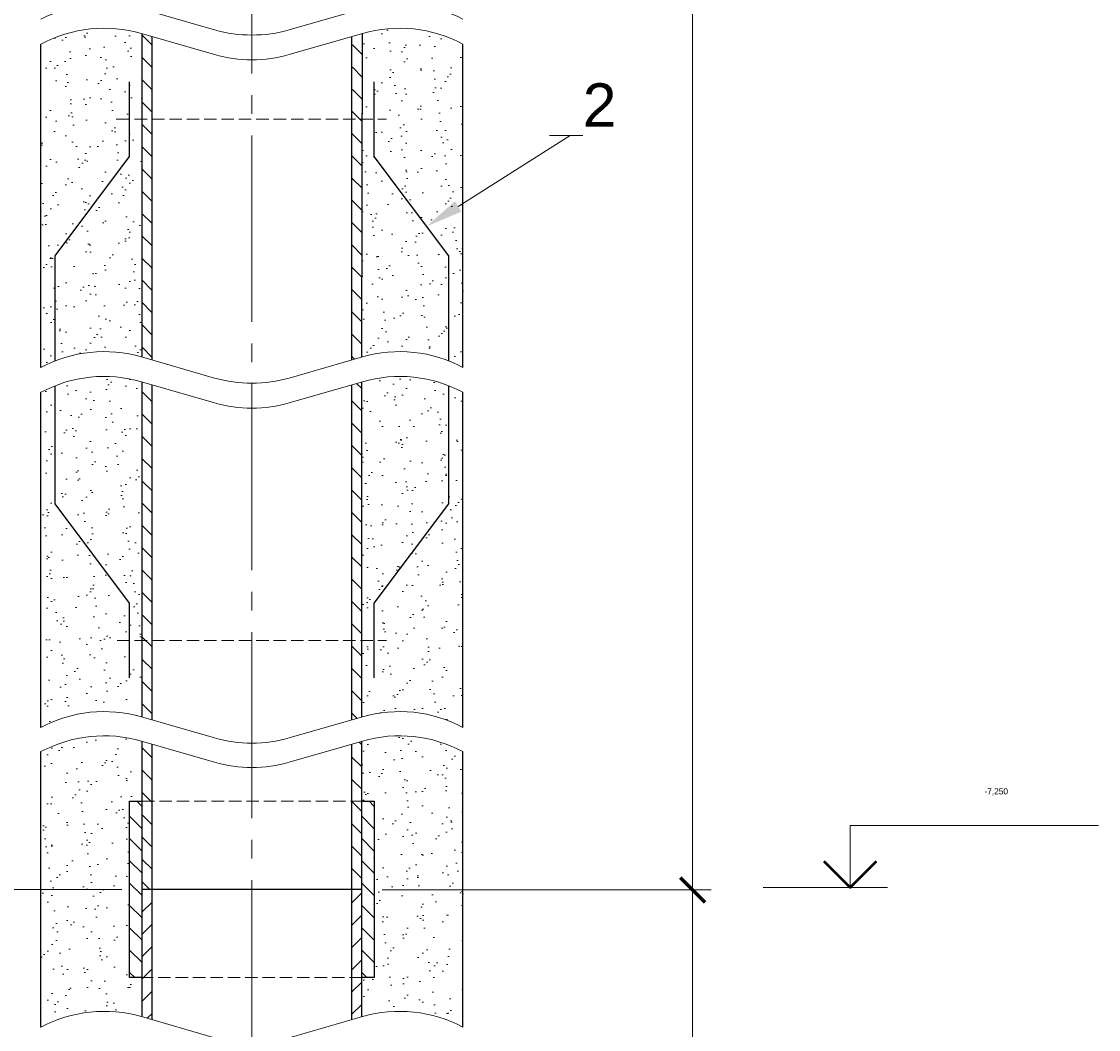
# Model space of a CAD drawing. Header units: millimetres. Extents: x 18801 to 22305, y 7709 to 10544.
# Tile 7 of 14: x 19145 to 19579, y 8751 to 9157. Entities that reach past the tile are written whole.
import ezdxf
from ezdxf import colors
from ezdxf.entities.mleader import LeaderData, LeaderLine
from ezdxf.enums import TextEntityAlignment as Align
from ezdxf.math import Vec2, Vec3

# ---------------------------------------------------------------- set-up
doc = ezdxf.new("R2018")
doc.units = ezdxf.units.MM
doc.linetypes.add('Штриховая_ГОСТ', pattern=[7, 5, -2])
doc.linetypes.add('Штрихпунктирная_ГОСТ', pattern=[20, 15, -1.75, 1.5, -1.75])
for name, color, linetype, lineweight in [('Выноски', 2, 'Continuous', 9), ('Грунт коренной', 33, 'Грунт_естественный_ГОСТ1', 13), ('ГТО-2 Обрыв криволинейный', 254, 'Continuous', 13), ('Линия основная', 4, 'Continuous', 25), ('Оси', 1, 'Штрихпунктирная_ГОСТ', 13), ('Отметки', 7, 'Continuous', 13), ('Размеры', 2, 'Continuous', 9), ('Штриховая линия', 7, 'Штриховая_ГОСТ', 13), ('Штриховка', 251, 'Continuous', 9)]:
    doc.layers.add(name, color=color, linetype=linetype, lineweight=lineweight)
doc.styles.add('ГТО-2', font='arial.ttf')
doc.styles.add('КИА', font='arial.ttf')
doc.linetypes.add('Грунт_естественный_ГОСТ1', pattern='A,1.4142,[2,Форма_КИА.shx,S=2.1213,R=0,X=1.77,Y=0],1.4142,[2,Форма_КИА.shx,S=2.1213,R=0,X=1.77,Y=0],1.4142,[2,Форма_КИА.shx,S=2.1213,R=0,X=1.77,Y=0],1.4142', length=5.6568)
doc.linetypes.add('Грунт_естественный_ГОСТ2', pattern='A,2.56066,[130,ltypeshp,S=1.5,R=45,X=0,Y=-1.06066],1.5,[130,ltypeshp,S=1.5,R=45,X=0,Y=-1.06066],1.5,[130,ltypeshp,S=1.5,R=45,X=0,Y=-1.06066],0.43934', length=6)
doc.dimstyles.new('КИА', dxfattribs={"dimtxt": 3, "dimasz": 2, "dimexe": 1.5, "dimexo": 0, "dimgap": 1, "dimtad": 1, "dimdec": 0, "dimzin": 9, "dimtxsty": 'КИА', "dimblk": 'ARCHTICK', "dimcen": 3, "dimdle": 1.5, "dimclrd": 256, "dimclre": 256, "dimclrt": 256, "dimadec": 0, "dimazin": 0, "dimtfac": 1, "dimtdec": 0, "dimtmove": 0, "dimatfit": 3, "dimfxl": 1, "dimtfill": 1, "dimlwd": -1, "dimlwe": -1, "dimarcsym": 2})
pattern_1 = [(135, (0, -157.6494), (-4.490128, -4.490128), [])]
pattern_2 = [(127.5, (0, -157.649), (-12.235331, -0.400008), [0, -9.652, 0, -10.795, 0, -10.31875]), (97.5, (0, -157.65), (-17.920628, 11.238082), [0, -5.207, 0, -8.6995, 0, -3.33375]), (57.5, (-5e-16, -165.46), (-0.0359296, 19.774809), [0, -3.175, 0, -11.43, 0, -14.9225]), (47.5, (-5e-16, -165.46), (-5.573233, 19.088911), [0, -1.5875, 0, -7.493, 0, -8.5725])]
pattern_3 = [(127.5, (-1e-11, -157.413), (-12.235331, -0.400008), [0, -9.652, 0, -10.795, 0, -10.31875]), (97.5, (-1e-11, -157.413), (-17.920628, 11.238082), [0, -5.207, 0, -8.6995, 0, -3.33375]), (57.5, (-1e-11, -165.223), (-0.0359296, 19.774809), [0, -3.175, 0, -11.43, 0, -14.9225]), (47.5, (-1e-11, -165.223), (-5.573233, 19.088911), [0, -1.5875, 0, -7.493, 0, -8.5725])]
pattern_4 = [(45, (-1e-11, -157.413), (-4.490128, 4.490128), [])]
pattern_5 = [(135, (-1e-11, -157.413), (-4.490128, -4.490128), [])]

# ---------------------------------------------------------------- blocks, each defined once
blk = doc.blocks.new('*U5')
at = {"layer": 'ГТО-2 Обрыв криволинейный'}
blk.add_lwpolyline([(34, 0, 0.195164), (25.895, 0.85), (20.005, -0.85, -0.141435), (13.995, -0.85), (8.105, 0.85, 0.195164), (0, 0)], format="xyb", dxfattribs=at)
blk = doc.blocks.new('_ArchTick')
at = {"color": 0, "linetype": 'ByBlock', "const_width": 0.15}
blk.add_lwpolyline([(-0.5, -0.5), (0.5, 0.5)], dxfattribs=at)
blk = doc.blocks.new('*D10')
at = {"layer": 'Defpoints', "color": 0, "transparency": 16777216}
for p in [(18967.95, 8807.87), (19188.7, 8807.87), (18967.95, 8700.56)]:
    blk.add_point(p, dxfattribs=at)
at = {"layer": 'Размеры', "transparency": 16777216}
for p, q in [((18967.95, 8693.06), (18967.95, 8815.37)), ((19185.55, 8807.87), (18960.45, 8807.87)), ((18971.1, 8700.56), (18975.45, 8700.56))]:
    blk.add_line(p, q, dxfattribs=at)
at = {"layer": 'Размеры', "transparency": 16777216, "xscale": 10, "yscale": 10, "zscale": 10}
for p, rotation in [((18967.95, 8807.87), 90), ((18967.95, 8700.56), 270)]:
    blk.add_blockref('_ArchTick', p, dxfattribs=dict(at, rotation=rotation))
at = {"layer": 'Размеры', "transparency": 16777216, "insert": (18953.92, 8754.21), "char_height": 15, "attachment_point": 5, "rotation": 90, "style": 'КИА', "bg_fill": 3, "box_fill_scale": 1.1, "bg_fill_color": 256, "bg_fill_true_color": 13158600, "bg_fill_transparency": 0}
blk.add_mtext('{\\L200}', dxfattribs=at)
blk = doc.blocks.new('*D12')
at = {"layer": 'Defpoints', "color": 0, "transparency": 16777216}
for p in [(18928.39, 9203.4), (19152.95, 9203.4), (19152.95, 7754.87)]:
    blk.add_point(p, dxfattribs=at)
at = {"layer": 'Размеры', "transparency": 16777216}
for p, q in [((18928.39, 7747.37), (18928.39, 9210.9)), ((19149.8, 9203.4), (18920.89, 9203.4)), ((19149.8, 7754.87), (18920.89, 7754.87))]:
    blk.add_line(p, q, dxfattribs=at)
at = {"layer": 'Размеры', "transparency": 16777216, "xscale": 10, "yscale": 10, "zscale": 10}
for p, rotation in [((18928.39, 9203.4), 90), ((18928.39, 7754.87), 270)]:
    blk.add_blockref('_ArchTick', p, dxfattribs=dict(at, rotation=rotation))
at = {"layer": 'Размеры', "transparency": 16777216, "insert": (18914.36, 8479.14), "char_height": 15, "attachment_point": 5, "rotation": 90, "style": 'КИА', "bg_fill": 3, "box_fill_scale": 1.1, "bg_fill_color": 256, "bg_fill_true_color": 13158600, "bg_fill_transparency": 0}
blk.add_mtext('{\\L4000}', dxfattribs=at)
blk = doc.blocks.new('*D15')
at = {"layer": 'Defpoints', "color": 0, "transparency": 16777216}
for p in [(19296.7, 10503), (19415.45, 10503), (19287.95, 7864.87)]:
    blk.add_point(p, dxfattribs=at)
at = {"layer": 'Размеры', "transparency": 16777216}
for p, q in [((19415.45, 7857.37), (19415.45, 10510.5)), ((19299.85, 10503), (19422.95, 10503)), ((19291.1, 7864.87), (19422.95, 7864.87))]:
    blk.add_line(p, q, dxfattribs=at)
at = {"layer": 'Размеры', "transparency": 16777216, "xscale": 10, "yscale": 10, "zscale": 10}
for p, rotation in [((19415.45, 10503), 90), ((19415.45, 7864.87), 270)]:
    blk.add_blockref('_ArchTick', p, dxfattribs=dict(at, rotation=rotation))
at = {"layer": 'Размеры', "transparency": 16777216, "insert": (19402.95, 9399.29), "char_height": 15, "attachment_point": 5, "rotation": 90, "style": 'КИА', "bg_fill": 3, "box_fill_scale": 1.1, "bg_fill_color": 256, "bg_fill_true_color": 13158600, "bg_fill_transparency": 0}
blk.add_mtext('L{\\H0.7x;\\S^ пьез;}', dxfattribs=at)
blk = doc.blocks.new('*D16')
at = {"layer": 'Defpoints', "color": 0, "transparency": 16777216}
for p in [(19287.2, 8807.64), (19287.2, 7864.87), (19415.45, 7864.87)]:
    blk.add_point(p, dxfattribs=at)
at = {"layer": 'Размеры', "transparency": 16777216}
for p, q in [((19415.45, 8815.14), (19415.45, 7857.37)), ((19290.35, 8807.64), (19422.95, 8807.64)), ((19290.35, 7864.87), (19422.95, 7864.87))]:
    blk.add_line(p, q, dxfattribs=at)
at = {"layer": 'Размеры', "transparency": 16777216, "xscale": 10, "yscale": 10, "zscale": 10}
for p, rotation in [((19415.45, 8807.64), 90), ((19415.45, 7864.87), 270)]:
    blk.add_blockref('_ArchTick', p, dxfattribs=dict(at, rotation=rotation))
at = {"layer": 'Размеры', "transparency": 16777216, "insert": (19400.61, 8336.25), "char_height": 15, "attachment_point": 5, "rotation": 90, "style": 'КИА', "bg_fill": 3, "box_fill_scale": 1.1, "bg_fill_color": 256, "bg_fill_true_color": 13158600, "bg_fill_transparency": 0}
blk.add_mtext('{\\L3000} (фильтровая часть)', dxfattribs=at)
blk = doc.blocks.new('*U30')
at = {"color": 0, "linetype": 'ByBlock', "lineweight": -2}
for p, q in [((7, 0), (7, 5)), ((7, 5), (27, 5)), ((7, 0), (0, 0)), ((10, 0), (7, 0))]:
    blk.add_line(p, q, dxfattribs=at)
at = {"color": 0, "linetype": 'ByBlock', "lineweight": 50}
blk.add_lwpolyline([(4.879, 2.121), (7, 0), (9.121, 2.121)], dxfattribs=at)
at = {"color": 0, "linetype": 'ByBlock', "lineweight": -2, "flags": 104}
for tag, p in [('ОТМЕТКА', (17.818, 8)), ('ПРИМЕЧАНИЕ', (17.818, 2))]:
    blk.add_attdef(tag, text='', height=3.5, dxfattribs=at).set_placement(p, align=Align.MIDDLE_CENTER)

msp = doc.modelspace()

# ---------------------------------------------------------------- hatches: boundary and pattern name
at = {"layer": 'Штриховка'}
h = msp.add_hatch(dxfattribs=at)
h.set_pattern_fill('AR-SAND', color=256, scale=0.25, angle=90)
h.set_pattern_definition(pattern_2)
edge = h.paths.add_edge_path()
edge.add_arc((19178.447, 9100.589), 54.19, 73.65639, 118.07195)
edge.add_line((19152.946, 9148.404), (19152.946, 9018.136))
edge.add_arc((19178.446, 8970.324), 54.188, 73.89949, 118.07249, ccw=False)
edge.add_line((19193.474, 9022.386), (19193.696, 9022.321))
edge.add_line((19193.696, 9022.321), (19193.696, 9152.59))
h = msp.add_hatch(dxfattribs=at)
h.set_pattern_fill('ANSI31', color=256, scale=2, angle=90)
h.set_pattern_definition(pattern_1)
h.paths.add_polyline_path([(19193.696, 9022.321), (19197.696, 9021.167), (19197.602, 9151.462), (19193.602, 9152.617)])
h = msp.add_hatch(dxfattribs=at)
h.set_pattern_fill('ANSI31', color=256, scale=2, angle=90)
h.set_pattern_definition(pattern_1)
h.paths.add_polyline_path([(19282.433, 9152.658), (19278.433, 9151.503), (19278.196, 9021.167), (19282.196, 9022.321)])
h = msp.add_hatch(dxfattribs=at)
h.set_pattern_fill('AR-SAND', color=256, scale=0.25, angle=90)
h.set_pattern_definition(pattern_2)
edge = h.paths.add_edge_path()
edge.add_line((19282.196, 9022.321), (19282.419, 9022.386))
edge.add_arc((19297.446, 8970.324), 54.187, 61.92751, 106.10051, ccw=False)
edge.add_line((19322.946, 9018.136), (19322.946, 9148.404))
edge.add_arc((19297.446, 9100.592), 54.187, 61.92751, 106.10051)
edge.add_line((19282.419, 9152.654), (19282.196, 9022.321))
h = msp.add_hatch(dxfattribs=at)
h.set_pattern_fill('AR-SAND', color=256, scale=0.25, angle=90)
h.set_pattern_definition(pattern_2)
h.paths.add_polyline_path([(19193.696, 9012.321, 0.1962741), (19152.946, 9008.136), (19152.946, 8873.136, -0.1951638), (19193.474, 8877.386), (19193.696, 8877.321)])
h = msp.add_hatch(dxfattribs=at)
h.set_pattern_fill('AR-SAND', color=256, scale=0.25, angle=90)
h.set_pattern_definition(pattern_2)
h.paths.add_polyline_path([(19282.196, 8877.321), (19282.419, 8877.386, -0.1951638), (19322.946, 8873.136), (19322.946, 9008.136, 0.1962741), (19282.196, 9012.321)])
h = msp.add_hatch(dxfattribs=at)
h.set_pattern_fill('ANSI31', color=256, scale=2, angle=90)
h.set_pattern_definition(pattern_1)
h.paths.add_polyline_path([(19197.696, 9011.167), (19193.696, 9012.321), (19193.696, 8877.321), (19197.696, 8876.167)])
h = msp.add_hatch(dxfattribs=at)
h.set_pattern_fill('ANSI31', color=256, scale=2, angle=90)
h.set_pattern_definition(pattern_1)
h.paths.add_polyline_path([(19282.196, 9012.321), (19278.196, 9011.167), (19278.196, 8876.167), (19282.196, 8877.321)])
h = msp.add_hatch(dxfattribs=at)
h.set_pattern_fill('ANSI31', color=256, scale=2, angle=90)
h.set_pattern_definition(pattern_5)
h.paths.add_polyline_path([(19197.696, 8866.403), (19193.696, 8867.558), (19193.696, 8807.872), (19197.696, 8807.872)])
h = msp.add_hatch(dxfattribs=at)
h.set_pattern_fill('ANSI31', color=256, scale=2, angle=90)
h.set_pattern_definition(pattern_5)
h.paths.add_polyline_path([(19278.196, 8807.872), (19282.196, 8807.872), (19282.196, 8867.558), (19278.196, 8866.403)])
h = msp.add_hatch(dxfattribs=at)
h.set_pattern_fill('ANSI31', color=256, scale=2, angle=90)
h.set_pattern_definition([(135, (19191.1963, 8807.8725), (-4.4901, -4.4901), [])])
h.paths.add_polyline_path([(19193.696, 8843.372), (19188.696, 8843.372), (19188.696, 8772.372), (19193.696, 8772.372)])
h = msp.add_hatch(dxfattribs=at)
h.set_pattern_fill('ANSI31', color=256, scale=2)
h.set_pattern_definition(pattern_4)
h.paths.add_polyline_path([(19193.696, 8756.558), (19197.696, 8755.403), (19197.696, 8807.872), (19193.696, 8807.872)])
h = msp.add_hatch(dxfattribs=at)
h.set_pattern_fill('ANSI31', color=256, scale=2)
h.set_pattern_definition(pattern_4)
h.paths.add_polyline_path([(19278.196, 8755.403), (19282.196, 8756.558), (19282.196, 8807.872), (19278.196, 8807.872)])

# ---------------------------------------------------------------- linework, layer by layer
at = {"layer": 'Грунт коренной', "linetype": 'Грунт_естественный_ГОСТ2', "ltscale": 5}
for p, q in [((19152.946, 9148.404), (19152.946, 9018.136)), ((19322.946, 9018.136), (19322.946, 9148.404)), ((19152.946, 9008.136), (19152.946, 8873.136)), ((19322.946, 8873.136), (19322.946, 9008.136))]:
    msp.add_line(p, q, dxfattribs=at)
at = {"layer": 'Линия основная'}
for p, q in [((19193.696, 9022.321), (19193.696, 9152.59)), ((19282.196, 9022.321), (19282.419, 9152.654)), ((19152.946, 9018.136), (19152.946, 9148.404)), ((19197.696, 9021.167), (19197.696, 9151.435)), ((19278.196, 9021.167), (19278.196, 9151.435)), ((19322.946, 9018.136), (19322.946, 9148.404)), ((19193.696, 8877.321), (19193.696, 9012.321)), ((19197.696, 8876.167), (19197.696, 9011.167)), ((19278.196, 8876.167), (19278.196, 9011.167)), ((19282.196, 8877.321), (19282.196, 9012.321)), ((19152.946, 8873.136), (19152.946, 9008.136)), ((19322.946, 8873.136), (19322.946, 9008.136)), ((19193.696, 8756.558), (19193.696, 8867.558)), ((19197.696, 8755.403), (19197.696, 8866.403)), ((19278.196, 8755.403), (19278.196, 8866.403)), ((19282.196, 8756.558), (19282.196, 8867.558)), ((19282.196, 8807.872), (19193.696, 8807.872))]:
    msp.add_line(p, q, dxfattribs=at)
for points in [[(19158.696, 9020.784), (19158.696, 9063.136), (19188.696, 9103.136), (19188.696, 9103.136), (19188.696, 9133.136)], [(19317.196, 9020.784), (19317.196, 9063.136), (19287.196, 9103.136), (19287.196, 9103.136), (19287.196, 9133.136)], [(19188.696, 8893.136), (19188.696, 8923.136), (19158.696, 8963.136), (19158.696, 9010.784)], [(19287.196, 8893.136), (19287.196, 8923.136), (19317.196, 8963.136), (19317.196, 9010.784)], [(19188.696, 8772.372), (19188.696, 8843.372), (19193.696, 8843.372)], [(19193.696, 8772.372), (19188.696, 8772.372)]]:
    msp.add_lwpolyline(points, dxfattribs=at)
at = {"layer": 'Оси', "ltscale": 5}
msp.add_line((19237.946, 10511.533), (19237.946, 7739.872), dxfattribs=at)
at = {"layer": 'Штриховая линия'}
for p, q in [((19183.696, 9118.136), (19292.196, 9118.136)), ((19183.696, 8908.136), (19292.196, 8908.136))]:
    msp.add_line(p, q, dxfattribs=at)
for points in [[(19193.696, 8843.372), (19282.196, 8843.372)], [(19282.196, 8772.372), (19193.696, 8772.372)]]:
    msp.add_lwpolyline(points, dxfattribs=at)

# ---------------------------------------------------------------- block references
at = {"layer": 'ГТО-2 Обрыв криволинейный', "xscale": 5, "yscale": 5, "zscale": 5}
for p in [(19152.946, 9158.404), (19152.946, 9148.404), (19152.946, 9018.136), (19152.946, 9008.136), (19152.946, 8873.136)]:
    msp.add_blockref('*U5', p, dxfattribs=at)
at = {"layer": 'Отметки'}
ref = msp.add_blockref('*U30', (19443.895, 8808.634), dxfattribs=dict(at, xscale=5, yscale=5, zscale=5))
lines = msp.add_mtext('-7,250', dxfattribs={"layer": '0', "color": 0, "linetype": 'ByBlock', "lineweight": -2, "insert": (19532.986, 8848.634), "char_height": 2.5, "attachment_point": 1, "bg_fill": 3, "box_fill_scale": 1.2, "bg_fill_color": 256, "bg_fill_transparency": 0})
ref.add_attrib('ОТМЕТКА', '', (19532.986, 8848.634)).embed_mtext(lines)

# ---------------------------------------------------------------- dimensions: what is measured, and where the dimension line sits
at = {"layer": 'Размеры'}
dim = msp.add_linear_dim(base=(19415.446, 7864.872), p1=(19287.196, 8807.636), p2=(19287.196, 7864.872), angle=90, text='{\\L3000} (фильтровая часть)', dimstyle='КИА', override={"dimexo": 0.63}, dxfattribs=at)
dim.commit()
dim.dimension.update_dxf_attribs({"geometry": '*D16', "text_midpoint": (19400.613, 8336.254)})

# ---------------------------------------------------------------- next in the draw order: hatches: boundary and pattern name
at = {"layer": 'Штриховка'}
h = msp.add_hatch(dxfattribs=at)
h.set_pattern_fill('AR-SAND', color=256, scale=0.25, angle=90)
h.set_pattern_definition(pattern_3)
h.paths.add_polyline_path([(19322.946, 8863.372, 0.1962741), (19282.196, 8867.557), (19282.196, 8843.372), (19287.196, 8843.372), (19287.196, 8772.372), (19282.196, 8772.372), (19282.196, 8756.558), (19282.419, 8756.622, -0.1951638), (19322.946, 8752.372)])
h = msp.add_hatch(dxfattribs=at)
h.set_pattern_fill('ANSI31', color=256, scale=2, angle=90)
h.set_pattern_definition([(135, (19284.6963, 8807.8725), (-4.4901, -4.4901), [])])
h.paths.add_polyline_path([(19287.196, 8843.372), (19282.196, 8843.372), (19282.196, 8772.372), (19287.196, 8772.372)])

# ---------------------------------------------------------------- next in the draw order: linework, layer by layer
at = {"layer": 'Грунт коренной', "linetype": 'Грунт_естественный_ГОСТ2', "ltscale": 5}
msp.add_line((19322.946, 8752.372), (19322.946, 8863.372), dxfattribs=at)
at = {"layer": 'Линия основная'}
msp.add_line((19322.946, 8752.372), (19322.946, 8863.372), dxfattribs=at)
msp.add_lwpolyline([(19282.196, 8843.372), (19287.196, 8843.372), (19287.196, 8772.372), (19282.196, 8772.372)], dxfattribs=at)

# ---------------------------------------------------------------- next in the draw order: dimensions: what is measured, and where the dimension line sits
at = {"layer": 'Размеры'}
dim = msp.add_linear_dim(base=(18928.391, 9203.404), p1=(19152.946, 7754.872), p2=(19152.946, 9203.404), angle=90, text='{\\L4000}', dimstyle='КИА', override={"dimexo": 0.63}, dxfattribs=at)
dim.commit()
dim.dimension.update_dxf_attribs({"geometry": '*D12', "text_midpoint": (18914.36, 8479.138)})

# ---------------------------------------------------------------- next in the draw order: hatches: boundary and pattern name
at = {"layer": 'Штриховка'}
h = msp.add_hatch(dxfattribs=at)
h.set_pattern_fill('AR-SAND', color=256, scale=0.25, angle=90)
h.set_pattern_definition(pattern_3)
h.paths.add_polyline_path([(19188.696, 8843.372), (19193.696, 8843.372), (19193.696, 8867.557, 0.1962741), (19152.946, 8863.372), (19152.946, 8752.372, -0.1951638), (19193.474, 8756.622), (19193.696, 8756.558), (19193.696, 8772.372), (19188.696, 8772.372)])

# ---------------------------------------------------------------- next in the draw order: linework, layer by layer
at = {"layer": 'Грунт коренной', "linetype": 'Грунт_естественный_ГОСТ2', "ltscale": 5}
msp.add_line((19152.946, 8863.372), (19152.946, 8752.372), dxfattribs=at)
at = {"layer": 'Линия основная'}
msp.add_line((19152.946, 8752.372), (19152.946, 8863.372), dxfattribs=at)

# ---------------------------------------------------------------- next in the draw order: block references
at = {"layer": 'ГТО-2 Обрыв криволинейный', "xscale": 5, "yscale": 5, "zscale": 5}
for p in [(19152.946, 8863.372), (19152.946, 8752.372)]:
    msp.add_blockref('*U5', p, dxfattribs=at)

# ---------------------------------------------------------------- next in the draw order: dimensions: what is measured, and where the dimension line sits
at = {"layer": 'Размеры'}
dim = msp.add_linear_dim(base=(19415.446, 10503.003), p1=(19287.946, 7864.872), p2=(19296.696, 10503.003), angle=90, text='L{\\H0.7x;\\S^ пьез;}', dimstyle='КИА', override={"dimexo": 0.63}, dxfattribs=at)
dim.commit()
dim.dimension.update_dxf_attribs({"geometry": '*D15', "text_midpoint": (19415.446, 9399.285), "dimtype": 160})
dim = msp.add_linear_dim(base=(18967.946, 8807.872), p1=(18967.946, 8700.555), p2=(19188.696, 8807.872), angle=90, text='{\\L200}', dimstyle='КИА', override={"dimexo": 0.63}, dxfattribs=at)
dim.commit()
dim.dimension.update_dxf_attribs({"geometry": '*D10', "text_midpoint": (18953.916, 8754.214)})

# ---------------------------------------------------------------- next in the draw order: leaders
at = {"layer": 'Выноски', "lineweight": 20}
ml = msp.add_multileader_mtext('Standard', dxfattribs=at)
ml.set_content('2', color=256, style='ГТО-2')
ml.set_leader_properties(color=256, linetype='ByLayer', lineweight=-1)
ml.build(insert=Vec2(0, 0))
ml.multileader.update_dxf_attribs({"text_left_attachment_type": 6, "text_right_attachment_type": 6, "dogleg_length": 1, "arrow_head_size": 15, "scale": 5})
ctx = ml.context
ctx.base_point, ctx.scale, ctx.char_height, ctx.arrow_head_size, ctx.landing_gap_size, ctx.plane_origin = Vec3(19371.171, 9111.594), 5, 17.5, 15, 0, Vec3(19318.284, 9074.972)
ctx.left_attachment, ctx.right_attachment = 6, 6
notes = []
notes.append((ctx, [(0, (1, 1, 0), (19366.171, 9111.594), (1, 0), 5, [(0, [(19308.32, 9074.972)], 0, [])])]))
ctx.mtext.insert, ctx.mtext.width, ctx.mtext.defined_height, ctx.mtext.flow_direction = Vec3(19371.171, 9132.594), 21.28282, 90.268, 5
for ctx, leaders in notes:
    for number, flags, end, landing, length, lines in leaders:
        leader = LeaderData()
        leader.index, (leader.has_last_leader_line, leader.has_dogleg_vector, leader.attachment_direction) = number, flags
        leader.last_leader_point, leader.dogleg_vector, leader.dogleg_length = Vec3(end), Vec3(landing), length
        for number, points, colour, breaks in lines:
            line = LeaderLine()
            line.index, line.vertices, line.color, line.breaks = number, Vec3.list(points), colors.encode_raw_color(colour), breaks
            leader.lines.append(line)
        ctx.leaders.append(leader)

doc.saveas('drawing.dxf')
